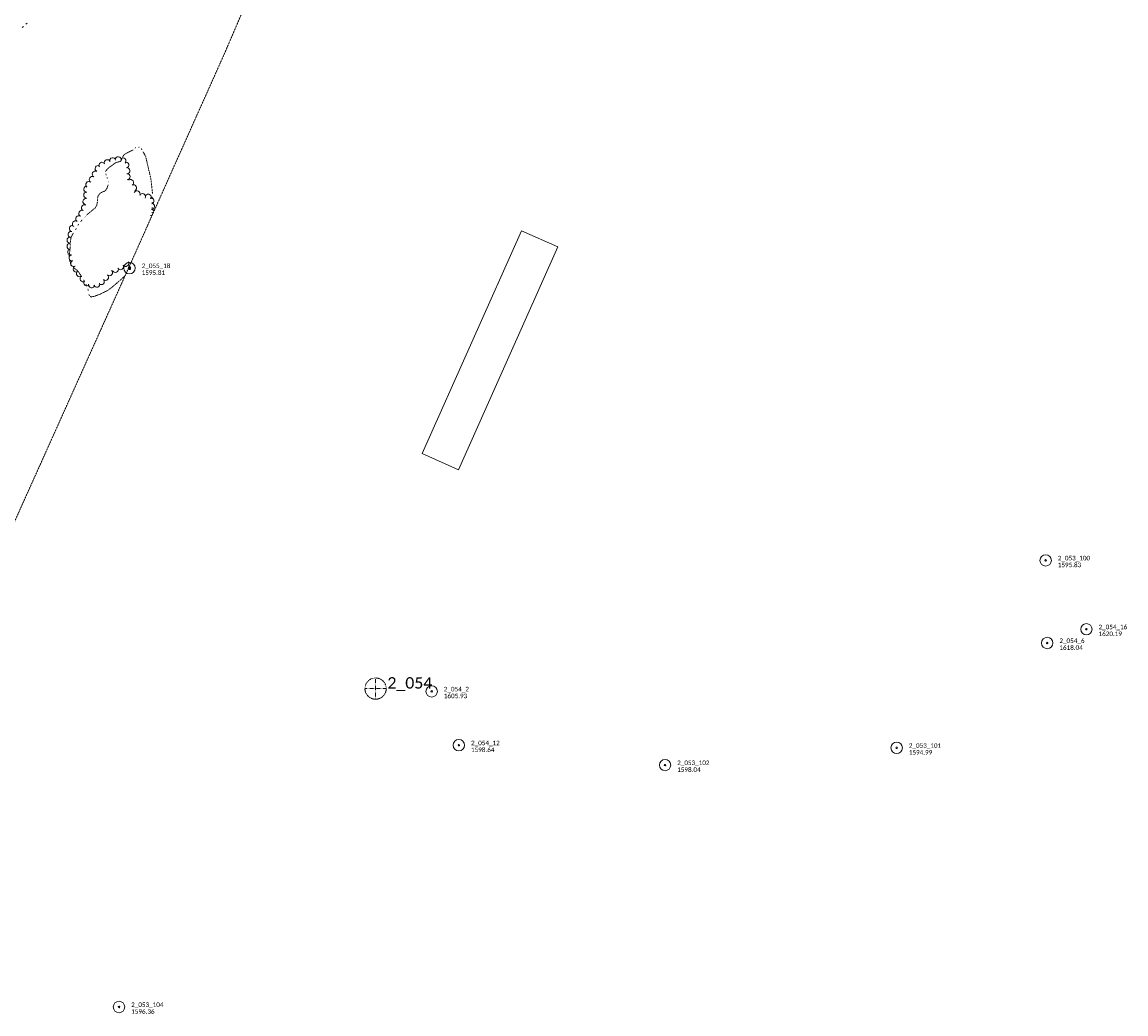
# Model space of a CAD drawing. Extents: x 386237 to 390135, y 96958 to 113752.
# Tile 61 of 116: x 388556 to 390009, y 101388 to 102694. Entities that reach past the tile are written whole.
import ezdxf
from ezdxf.lldxf.tags import DXFTag

# ---------------------------------------------------------------- set-up
doc = ezdxf.new("R2010")
doc.units = 0
doc.header["$MEASUREMENT"] = 0
doc.linetypes.add('Wisdot3', pattern=[0.1875, 0.125, -0.0625])
doc.linetypes.add('Wisdot6', pattern=[0.375, 0.125, -0.0625, 0.03125, -0.0625, 0.03125, -0.0625])
for name, color, linetype, lineweight in [('E_LAND_Vegetation', 81, 'Continuous', 18), ('E_MAP_GridLines', 131, 'Continuous', 18), ('E_MAP_Limits', 81, 'Wisdot3', 18), ('E_MAP_PassPoints', 41, 'Continuous', 18), ('E_UTL_EPowerPole', 231, 'Eelec', 25), ('E_WTR', 131, 'Wisdot6', 18), ('E_WTR_Elevations', 131, 'Continuous', 18)]:
    doc.layers.add(name, color=color, linetype=linetype, lineweight=lineweight)
doc.styles.add('CalibriLight', font='calibril.ttf')
tags = doc.linetypes.add('Eelec', pattern='A,0.275,-0.05,["E",CalibriLight,S=0.07,R=0,X=-0.025,Y=-0.035],-0.05,0.875', length=1.25).pattern_tags.tags
tags[6] = DXFTag(74, 10)

# ---------------------------------------------------------------- blocks, each defined once
blk = doc.blocks.new('PP')
at = {"layer": 'E_MAP_PassPoints', "lineweight": 0}
for radius in [7.5, 0.96]:
    blk.add_circle((0, 0), radius, dxfattribs=at)
blk = doc.blocks.new('PHOTOC')
at = {"layer": 'E_MAP_Limits', "lineweight": 0}
for p, q in [((-13.8, 0), (14.1, 0)), ((0.1, 14.1), (0.1, -13.8))]:
    blk.add_line(p, q, dxfattribs=at)
blk.add_circle((0.2, 0), 14, dxfattribs=at)
blk = doc.blocks.new('PPOL')
at = {"color": 0, "linetype": 'ByBlock', "lineweight": -2, "transparency": 16777216}
blk.add_line((-0.1, 4.5), (-0.1, 11.6), dxfattribs=at)
at = {"color": 0, "linetype": 'ByBlock', "lineweight": -2, "transparency": 16777216, "flags": 128}
blk.add_lwpolyline([(-4.6, -4.5), (4.4, -4.5), (4.4, 4.5), (-4.6, 4.5)], close=True, dxfattribs=at)
at = {"color": 0, "linetype": 'ByBlock', "lineweight": -2, "transparency": 16777216}
blk.add_circle((0, 0), 0.582, dxfattribs=at)

msp = doc.modelspace()

# ---------------------------------------------------------------- linework, layer by layer
at = {"layer": 'E_LAND_Vegetation'}
for centre, start, end in [((388656.3, 102500.9), 62.5005, 242.4852), ((388661.4, 102505.2), 32.0345, 212.0192), ((388668.3, 102508.6), 23.0635, 203.0482), ((388675.4, 102511.3), 11.1827, 191.1674), ((388682.7, 102512.4), 353.3721, 173.3568), ((388688.9, 102511.1), 314.1313, 134.116), ((388692.7, 102505.6), 284.9333, 104.9179), ((388648.7, 102486.6), 60.879, 240.8636), ((388652.6, 102493.7), 62.5005, 242.4852), ((388694.1, 102498.2), 271.3847, 91.3694), ((388694.3, 102490.2), 271.3847, 91.3694), ((388641.4, 102473.9), 88.759, 268.7437), ((388644, 102479.8), 52.6719, 232.6566), ((388699, 102482.4), 303.2303, 123.215), ((388702.8, 102475.7), 295.2183, 115.203), ((388640.3, 102457.6), 80.7953, 260.78), ((388641.3, 102465.9), 88.759, 268.7437), ((388707.4, 102467.7), 332.7347, 152.7194), ((388714.6, 102464), 332.7347, 152.7194), ((388722.2, 102463.2), 326.8065, 146.7911), ((388725.8, 102458.3), 285.2527, 105.2374), ((388634.9, 102442), 64.1385, 244.1232), ((388638.4, 102449.3), 64.1385, 244.1232), ((388726.6, 102451.1), 267.5616, 87.5463), ((388726, 102443.3), 19.7806, 79.931), ((388626.5, 102428), 56.8092, 236.7939), ((388630.9, 102434.8), 56.8092, 236.7939), ((388726, 102443.3), 259.9463, 292.0276), ((388724.5, 102435.4), 52.2605, 79.931), ((388620.8, 102414.1), 78.2955, 258.2801), ((388622.4, 102422), 78.2955, 258.2801), ((388619.4, 102406.7), 90.2759, 270.2605), ((388619.4, 102398.6), 90.2759, 270.2605), ((388620.3, 102391.1), 101.7115, 281.6961), ((388622, 102383.2), 101.7115, 281.6961), ((388624.2, 102376), 114.5636, 294.5483), ((388627.5, 102368.7), 114.5636, 294.5483), ((388685.7, 102371.8), 212.0331, 32.0178), ((388692.6, 102376.1), 212.0331, 32.0178), ((388699.2, 102380.5), 213.4499, 269.0439), ((388631.7, 102362.6), 130.6069, 310.5915), ((388636.6, 102355.9), 122.0331, 302.0178), ((388666, 102357.8), 229.3874, 49.3721), ((388671.2, 102363.9), 229.3874, 49.3721), ((388678.9, 102368.2), 204.7636, 24.7483), ((388641.5, 102350.6), 140.4676, 320.4523), ((388647.7, 102348), 170.5386, 350.5233), ((388654.5, 102348.7), 198.6033, 18.588), ((388660.4, 102352.2), 224.5649, 44.5496)]:
    msp.add_arc(centre, 4.02, start, end, dxfattribs=at)
at = {"layer": 'E_MAP_GridLines', "lineweight": 13, "flags": 128}
msp.add_lwpolyline([(389082.5, 102125.6), (389130.3, 102104.3), (389261.1, 102397.8), (389213.2, 102419.1)], close=True, dxfattribs=at)
at = {"layer": 'E_MAP_Limits', "lineweight": 0, "flags": 128}
for points in [[(388707.9, 102395.8), (388822.9, 102653.1), (388858.8, 102736.8), (388906.2, 102854.6), (388929, 102918.9)], [(388539.3, 102020.4), (388707.9, 102395.8)]]:
    msp.add_lwpolyline(points, dxfattribs=at)
at = {"layer": 'E_WTR', "flags": 128}
for points in [[(388702.2, 102525.3), (388699.6, 102524.2), (388695.9, 102522.4), (388692.9, 102520.9), (388689.6, 102518.3), (388687.9, 102513.9), (388685.8, 102510.4), (388685.2, 102510.3)], [(388705.8, 102528.6), (388704.7, 102527.8), (388704.5, 102527.6)], [(388710.5, 102528.8), (388709.8, 102529.3), (388708.9, 102529.2)], [(388714, 102525.6), (388713.1, 102526.9)], [(388722.7, 102500.1), (388721, 102507.6), (388718.8, 102517), (388715.7, 102522.8)], [(388685.2, 102510.3), (388682.1, 102509.5), (388679, 102508.4), (388674.6, 102505.2), (388670.2, 102502), (388666.7, 102498.2), (388666.2, 102497)], [(388666.5, 102493.9), (388667, 102492.3)], [(388668, 102489.2), (388668.6, 102487.6)], [(388727.7, 102468.1), (388727.7, 102469.1), (388726.5, 102481.2), (388726, 102485.4), (388724.5, 102493.1), (388722.7, 102500.1)], [(388669.4, 102479.6), (388668.1, 102475.4), (388665.7, 102471.7), (388663.2, 102470.6), (388660.3, 102469.3), (388657.9, 102467.3), (388656.4, 102465.1), (388655.7, 102461.9)], [(388669.4, 102484.5), (388669.5, 102482.9)], [(388655.7, 102461.9), (388655.4, 102457), (388654.5, 102452.4), (388652.1, 102448.8), (388648.2, 102445.7), (388643.3, 102441.5), (388638.2, 102436.3)], [(388727.4, 102461.3), (388727.5, 102463.6)], [(388727.4, 102454.6), (388727.3, 102456.8)], [(388727.6, 102447.9), (388727.5, 102450.1)], [(388635.1, 102433.1), (388633.6, 102431.4)], [(388727.2, 102439.1), (388727.4, 102443.4)], [(388623.9, 102416.4), (388623.1, 102415.2), (388620.5, 102409.8), (388619.8, 102404.2), (388619.1, 102391.7), (388618.2, 102387.2), (388618.3, 102384.8)], [(388627.5, 102422.1), (388626.4, 102420.1)], [(388630.9, 102427.9), (388629.7, 102426)], [(388618.3, 102384.8), (388618.5, 102381.7), (388620.5, 102374.1), (388625.7, 102369.1), (388629.7, 102366.2), (388633.6, 102360.1), (388634.7, 102358.2)], [(388671.9, 102342.7), (388674.2, 102344.4), (388682.5, 102351.4), (388691.2, 102359.3), (388691.7, 102359.8)], [(388637, 102354.4), (388638.2, 102352.5)], [(388640.3, 102348.5), (388641.3, 102346.5)], [(388642.9, 102342.3), (388643.5, 102340.2)], [(388644.1, 102335.7), (388644.2, 102334.7), (388646.8, 102331.8), (388652.5, 102333.2), (388660.1, 102336.1), (388669.2, 102340.6), (388671.9, 102342.7)]]:
    msp.add_lwpolyline(points, dxfattribs=at)
at = {"layer": 'E_WTR_Elevations', "flags": 128}
for points in [[(388561.3, 102690.9), (388562.9, 102692.2)], [(388556.5, 102686.7), (388558.1, 102688.1)]]:
    msp.add_lwpolyline(points, dxfattribs=at)

# ---------------------------------------------------------------- block references
at = {"layer": 'E_MAP_Limits', "lineweight": 0}
msp.add_blockref('PHOTOC', (389021.2, 101816.3), dxfattribs=at)
at = {"layer": 'E_MAP_PassPoints', "lineweight": 0}
for p in [(388697.6, 102369.9), (388697.6, 102369.9), (389903.1, 101985.1), (389956.7, 101894.4), (389905.2, 101876.3), (389095.2, 101812.6), (389131, 101741.7), (389707.1, 101738.3), (389402.3, 101715.6), (388683.8, 101397.1)]:
    msp.add_blockref('PP', p, dxfattribs=at)
at = {"layer": 'E_UTL_EPowerPole', "xscale": 0.2981736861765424, "yscale": 0.2981736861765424, "zscale": 0.2981736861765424}
msp.add_blockref('PPOL', (388697.6, 102369.9), dxfattribs=at)

# ---------------------------------------------------------------- texts
at = {"layer": 'E_MAP_Limits', "lineweight": 0, "style": 'CalibriLight'}
msp.add_text('2_054', height=15, dxfattribs=at).set_placement((389037, 101816.3))
at = {"layer": 'E_MAP_PassPoints', "lineweight": 0, "style": 'CalibriLight'}
for s, p in [('2_055_18', (388713.6, 102369.9)), ('2_055_18', (388713.6, 102369.9)), ('1595.81', (388713.6, 102360.9)), ('1595.81', (388713.6, 102360.9)), ('2_053_100', (389919.1, 101985.1)), ('1595.83', (389919.1, 101976.1)), ('2_054_16', (389972.7, 101894.4)), ('2_054_6', (389921.2, 101876.3)), ('1620.19', (389972.7, 101885.4)), ('1618.04', (389921.2, 101867.3)), ('2_054_2', (389111.2, 101812.6)), ('1605.93', (389111.2, 101803.6)), ('2_054_12', (389147, 101741.7)), ('1598.64', (389147, 101732.7)), ('2_053_101', (389723.1, 101738.3)), ('1594.99', (389723.1, 101729.3)), ('2_053_102', (389418.3, 101715.6)), ('1598.04', (389418.3, 101706.6)), ('2_053_104', (388699.8, 101397.1)), ('1596.36', (388699.8, 101388.1))]:
    msp.add_text(s, height=6, dxfattribs=at).set_placement(p)

doc.saveas('drawing.dxf')
